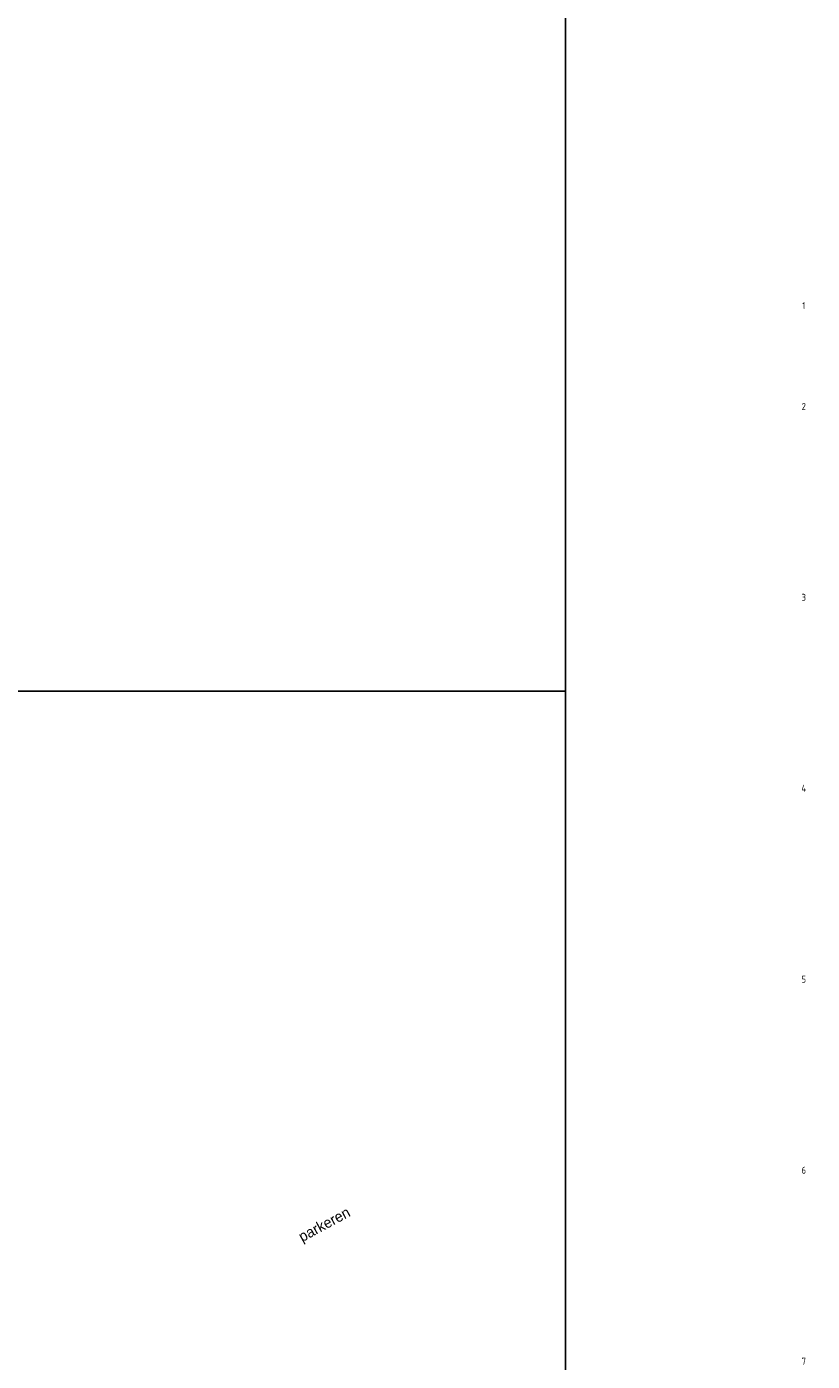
# Model space of a CAD drawing. Header units: millimetres. Extents: x 20872 to 297961, y -293704 to 213007.
# Tile 116 of 256: x 96446 to 126080, y -93005 to -42684. Entities that reach past the tile are written whole.
import ezdxf
from ezdxf.enums import TextEntityAlignment as Align
from ezdxf.xclip import XClip

# ---------------------------------------------------------------- set-up
doc = ezdxf.new("R2010")
doc.units = ezdxf.units.MM
doc.header["$LTSCALE"] = 100
doc.header["$XCLIPFRAME"] = 2
doc.layers.get('Defpoints').update_dxf_attribs({"color": 181})
for name, color, linetype in [('A--T$7--_stramien', 7, 'Continuous'), ('teksten', 7, 'Continuous'), ('XREFS', 9, 'Continuous')]:
    doc.layers.add(name, color=color, linetype=linetype)
doc.styles.add('BRON standaard', font='isocp.shx')
doc.styles.add('BURO maatvoering', font='isocp.shx')
doc.styles.add('MAAR_stempel', font='LTe50146.ttf')

# ---------------------------------------------------------------- blocks, each defined once
blk = doc.blocks.new('AL_stramlab_01_P03_BV')
at = {"color": 4, "linetype": 'Continuous', "lineweight": -2, "style": 'BRON standaard'}
blk.add_attdef('LABEL', text='', height=350, dxfattribs=at).set_placement((0, 0), align=Align.MIDDLE_CENTER)
blk = doc.blocks.new('stramienlijnen_1')
at = {"layer": 'A--T$7--_stramien', "color": 7, "linetype": 'Continuous', "lineweight": -3}
ref = blk.add_blockref('AL_stramlab_01_P03_BV', (125759.5, 96800), dxfattribs=dict(at, xscale=75, yscale=75, zscale=75))
ref.add_attrib('LABEL', '1', dxfattribs={"layer": '0', "color": 4, "linetype": 'Continuous', "lineweight": -2, "height": 262.5, "style": 'BURO maatvoering'}).set_placement((125759.5, 96800), align=Align.MIDDLE_CENTER)
ref = blk.add_blockref('AL_stramlab_01_P03_BV', (125759.5, 93000), dxfattribs=dict(at, xscale=75, yscale=75, zscale=75))
ref.add_attrib('LABEL', '2', dxfattribs={"layer": '0', "color": 4, "linetype": 'Continuous', "lineweight": -2, "height": 262.5, "style": 'BURO maatvoering'}).set_placement((125759.5, 93000), align=Align.MIDDLE_CENTER)
ref = blk.add_blockref('AL_stramlab_01_P03_BV', (125759.5, 85800), dxfattribs=dict(at, xscale=75, yscale=75, zscale=75))
ref.add_attrib('LABEL', '3', dxfattribs={"layer": '0', "color": 4, "linetype": 'Continuous', "lineweight": -2, "height": 262.5, "style": 'BURO maatvoering'}).set_placement((125759.5, 85800), align=Align.MIDDLE_CENTER)
ref = blk.add_blockref('AL_stramlab_01_P03_BV', (125759.5, 78600), dxfattribs=dict(at, xscale=75, yscale=75, zscale=75))
ref.add_attrib('LABEL', '4', dxfattribs={"layer": '0', "color": 4, "linetype": 'Continuous', "lineweight": -2, "height": 262.5, "style": 'BURO maatvoering'}).set_placement((125759.5, 78600), align=Align.MIDDLE_CENTER)
ref = blk.add_blockref('AL_stramlab_01_P03_BV', (125759.5, 71400), dxfattribs=dict(at, xscale=75, yscale=75, zscale=75))
ref.add_attrib('LABEL', '5', dxfattribs={"layer": '0', "color": 4, "linetype": 'Continuous', "lineweight": -2, "height": 262.5, "style": 'BURO maatvoering'}).set_placement((125759.5, 71400), align=Align.MIDDLE_CENTER)
ref = blk.add_blockref('AL_stramlab_01_P03_BV', (125759.5, 64200), dxfattribs=dict(at, xscale=75, yscale=75, zscale=75))
ref.add_attrib('LABEL', '6', dxfattribs={"layer": '0', "color": 4, "linetype": 'Continuous', "lineweight": -2, "height": 262.5, "style": 'BURO maatvoering'}).set_placement((125759.5, 64200), align=Align.MIDDLE_CENTER)
ref = blk.add_blockref('AL_stramlab_01_P03_BV', (125759.5, 57000), dxfattribs=dict(at, xscale=75, yscale=75, zscale=75))
ref.add_attrib('LABEL', '7', dxfattribs={"layer": '0', "color": 4, "linetype": 'Continuous', "lineweight": -2, "height": 262.5, "style": 'BURO maatvoering'}).set_placement((125759.5, 57000), align=Align.MIDDLE_CENTER)
blk = doc.blocks.new('begane grond bestaand leeg')
at = {"layer": 'A--T$7--_stramien'}
blk.add_blockref('stramienlijnen_1', (0, 0), dxfattribs=at)

msp = doc.modelspace()

# ---------------------------------------------------------------- linework, layer by layer
at = {"layer": 'Defpoints'}
for points in [[(116766, -67737), (116766, -34317), (179860, -34317), (179860, -136557), (164491, -136557), (116766, -120231)], [(116766, -120231), (164491, -136557), (179860, -136557), (179860, -161697), (20872, -161697), (20872, -67737), (116766, -67737)]]:
    msp.add_lwpolyline(points, close=True, dxfattribs=at)

# ---------------------------------------------------------------- block references
at = {"layer": 'XREFS', "color": 71, "true_color": 0xc9f18e}
ref = msp.add_blockref('begane grond bestaand leeg', (-1, -150000), dxfattribs=at)
XClip(ref).set_block_clipping_path([(116767.076214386, 82263.1420219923), (116767.076214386, 115683.1420219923), (179861.076214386, 115683.1420219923), (179861.076214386, 13442.9004429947), (164491.5066313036, 13442.9004429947), (116767.076214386, 29769.3836009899)])

# ---------------------------------------------------------------- texts
at = {"layer": 'teksten', "color": 251, "true_color": 0x4d4d4d, "style": 'MAAR_stempel'}
msp.add_text('parkeren', height=400, rotation=28.3832, dxfattribs=at).set_placement((106837, -88517))

doc.saveas('drawing.dxf')
